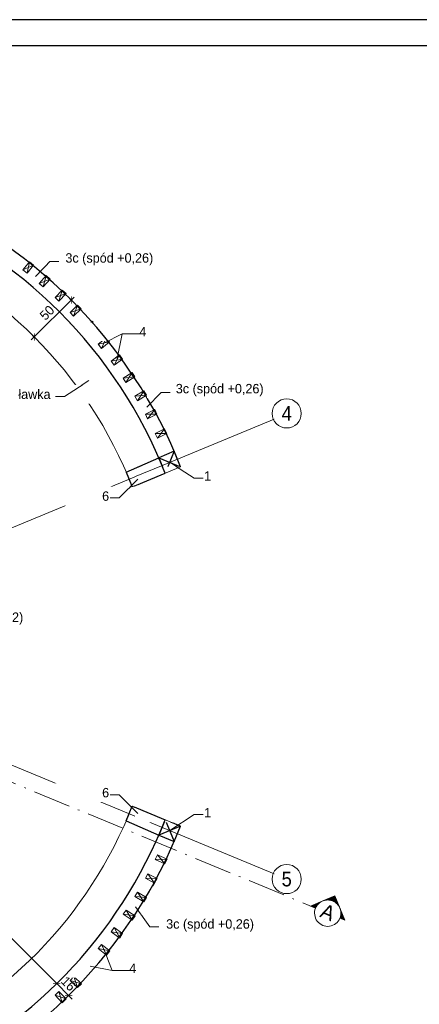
# Model space of a CAD drawing. Header units: millimetres. Extents: x 219841 to 236232, y -126388 to -112129.
# Tile 7 of 30: x 225468 to 225850, y -113070 to -112129. Entities that reach past the tile are written whole.
import ezdxf
from ezdxf.enums import TextEntityAlignment as Align
from ezdxf.lldxf.tags import DXFTag

# ---------------------------------------------------------------- set-up
doc = ezdxf.new("R2010")
doc.units = ezdxf.units.MM
doc.linetypes.add('ACAD_ISO10W100', pattern=[18.5, 12, -3, 0.5, -3])
for name, color, linetype, lineweight in [('A oś', 8, 'DASHDOT', 20), ('A-COLS', 4, 'Continuous', 9), ('A-WIDOKOWA', 7, 'Continuous', 25), ('K_DREW_PRZEK', 4, 'Continuous', 30), ('K_WYMIARY', 8, 'Continuous', 5), ('Opis', 41, 'Continuous', 9), ('przekrojowa', 45, 'Continuous', 35), ('punktowa cienka', 12, 'ACAD_ISO10W100', 9), ('widokowa', 151, 'Continuous', 18), ('Wymiarowanie', 2, 'Continuous', 9)]:
    doc.layers.add(name, color=color, linetype=linetype, lineweight=lineweight)
doc.styles.add('AK_Arial', font='arial.ttf', dxfattribs={"width": 0.7})
doc.styles.add('Arial', font='GOTHIC.TTF')
doc.styles.add('ROMANS', font='GOTHIC.TTF')
doc.styles.get("Standard").update_dxf_attribs({"font": 'GOTHIC.TTF'})
tags = doc.linetypes.add('DASHDOT', pattern=[25.4, 12.7, -6.35, 0, -6.35]).pattern_tags.tags
tags[10:11] = [DXFTag(74, 4), DXFTag(75, 0), DXFTag(340, '0'), DXFTag(46, 1.0), DXFTag(50, 0.0), DXFTag(44, 0.0), DXFTag(45, 0.0)]
tags[8:9] = [DXFTag(74, 4), DXFTag(75, 0), DXFTag(340, '0'), DXFTag(46, 1.0), DXFTag(50, 0.0), DXFTag(44, 0.0), DXFTag(45, 0.0)]
tags[6:7] = [DXFTag(74, 4), DXFTag(75, 0), DXFTag(340, '0'), DXFTag(46, 1.0), DXFTag(50, 0.0), DXFTag(44, 0.0), DXFTag(45, 0.0)]
tags[4:5] = [DXFTag(74, 4), DXFTag(75, 0), DXFTag(340, '0'), DXFTag(46, 1.0), DXFTag(50, 0.0), DXFTag(44, 0.0), DXFTag(45, 0.0)]
tags = doc.linetypes.add('HIDDEN2', pattern=[4.762499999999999, 3.175, -1.5875]).pattern_tags.tags
tags[6:7] = [DXFTag(74, 4), DXFTag(75, 0), DXFTag(340, '0'), DXFTag(46, 1.0), DXFTag(50, 0.0), DXFTag(44, 0.0), DXFTag(45, 0.0)]
tags[4:5] = [DXFTag(74, 4), DXFTag(75, 0), DXFTag(340, '0'), DXFTag(46, 1.0), DXFTag(50, 0.0), DXFTag(44, 0.0), DXFTag(45, 0.0)]
doc.dimstyles.new('Radek 50 dokładny', dxfattribs={"dimtxt": 9, "dimasz": 5, "dimexe": 5, "dimexo": 5, "dimgap": 3, "dimtad": 1, "dimdec": 1, "dimrnd": 0.5, "dimlunit": 6, "dimtxsty": 'ROMANS', "dimblk": 'ARCHTICK', "dimcen": 5, "dimdle": 4, "dimclrd": 256, "dimclrt": 2, "dimadec": 0, "dimazin": 0, "dimtfac": 1, "dimtdec": 1, "dimtix": 1, "dimtmove": 1, "dimatfit": 0, "dimldrblk": 'DOTSMALL', "dimfxl": 10, "dimfxlon": 1, "dimarcsym": 0})

# ---------------------------------------------------------------- blocks, each defined once
blk = doc.blocks.new('$OS')
at = {"linetype": 'ByBlock'}
blk.add_circle((0, 5.820766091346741e-11), 75.00000000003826, dxfattribs=at)
at = {"linetype": 'ByBlock', "style": 'Arial', "width": 0.6200000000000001}
blk.add_attdef('NR', text='', height=75.00000000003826, dxfattribs=at).set_placement((0, 5.820766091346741e-11), align=Align.MIDDLE_CENTER)
blk = doc.blocks.new('_ArchTick')
at = {"layer": 'Wymiarowanie', "color": 0, "const_width": 0.15}
blk.add_lwpolyline([(-0.5, -0.5), (0.5, 0.5)], dxfattribs=at)
blk = doc.blocks.new('*D112')
at = {"layer": 'Defpoints', "color": 0}
for p in [(224718.8797977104, -112727.6078979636), (225654.8797977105, -112727.6078979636), (225654.8797977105, -113229.830495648)]:
    blk.add_point(p, dxfattribs=at)
at = {"layer": 'K_WYMIARY', "color": 0, "lineweight": -2}
for p, q in [((224718.8797977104, -113219.830495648), (224718.8797977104, -113234.830495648)), ((225654.8797977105, -113219.830495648), (225654.8797977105, -113234.830495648))]:
    blk.add_line(p, q, dxfattribs=at)
at = {"layer": 'K_WYMIARY', "lineweight": -2}
blk.add_line((224714.8797977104, -113229.830495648), (225658.8797977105, -113229.830495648), dxfattribs=at)
at = {"layer": 'K_WYMIARY', "lineweight": -2, "xscale": 5, "yscale": 5, "zscale": 5, "rotation": 180}
blk.add_blockref('_ArchTick', (224718.8797977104, -113229.830495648), dxfattribs=at)
at = {"layer": 'K_WYMIARY', "lineweight": -2, "xscale": 5, "yscale": 5, "zscale": 5}
blk.add_blockref('_ArchTick', (225654.8797977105, -113229.830495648), dxfattribs=at)
at = {"layer": 'K_WYMIARY', "color": 2, "insert": (225186.8797977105, -113222.1041190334), "char_height": 9, "attachment_point": 5, "style": 'ROMANS'}
blk.add_mtext('936', dxfattribs=at)
blk = doc.blocks.new('_DotSmall')
at = {"color": 0, "linetype": 'ByBlock', "const_width": 12.7}
blk.add_lwpolyline([(-1.5875, 0, 1), (1.5875, 0, 1)], format="xyb", close=True, dxfattribs=at)
blk = doc.blocks.new('zw$D3F2')
at = {"layer": 'widokowa'}
for points in [[(242.4682936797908, 401.347884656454), (237.143619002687, 392.7717133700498)], [(237.143619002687, 392.7717133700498), (246.6512523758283, 398.6722654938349)], [(241.536826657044, 390.1226572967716), (242.4682936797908, 401.347884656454)], [(241.536826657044, 390.1226572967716), (246.6512523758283, 398.6722654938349)], [(246.6512523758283, 398.6722654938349), (242.4682936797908, 401.347884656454)], [(237.143619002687, 392.7717133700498), (241.536826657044, 390.1226572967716)], [(259.884006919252, 390.3045950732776), (254.3225197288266, 381.9121145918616)], [(254.3225197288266, 381.9121145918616), (264.0935287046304, 387.4187270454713)], [(259.7268797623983, 389.8575286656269), (258.332560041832, 390.7494033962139)], [(258.5054734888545, 379.2364947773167), (259.884006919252, 390.3045950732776)], [(258.5054734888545, 379.2364947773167), (264.0935287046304, 387.4187270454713)], [(264.0935287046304, 387.4187270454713), (259.884006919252, 390.3045950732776)], [(254.3225197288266, 381.9121145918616), (258.5054734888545, 379.2364947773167)], [(276.775221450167, 378.3406152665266), (270.9503536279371, 370.3420738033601)], [(274.9496265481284, 367.4296426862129), (276.775221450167, 378.3406152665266)], [(280.9847432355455, 375.4547472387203), (276.775221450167, 378.3406152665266)], [(270.9503536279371, 370.3420738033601), (280.9847432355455, 375.4547472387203)], [(270.9503536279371, 370.3420738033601), (274.9496265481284, 367.4296426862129)], [(274.9496265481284, 367.4296426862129), (280.9847432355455, 375.4547472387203)], [(293.2990593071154, 365.9030108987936), (287.0271306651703, 358.0615921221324)], [(287.0271306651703, 358.0615921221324), (297.1146420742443, 362.7537622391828)], [(287.0271306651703, 358.0615921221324), (290.8427134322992, 354.9123435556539)], [(290.8427134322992, 354.9123435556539), (293.2990593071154, 365.9030108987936)], [(290.8427134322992, 354.9123435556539), (297.1146420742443, 362.7537622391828)], [(297.1146420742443, 362.7537622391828), (293.2990593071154, 365.9030108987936)], [(309.0881502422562, 352.5181481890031), (302.5528416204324, 345.0706634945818)], [(302.5528416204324, 345.0706634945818), (312.9302960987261, 349.1586506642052)], [(306.1847386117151, 341.6846029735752), (309.0881502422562, 352.5181481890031)], [(306.1847386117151, 341.6846029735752), (312.9302960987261, 349.1586506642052)], [(312.9302960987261, 349.1586506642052), (309.0881502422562, 352.5181481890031)], [(302.5528416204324, 345.0706634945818), (306.1847386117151, 341.6846029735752)], [(324.32617937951, 338.4228440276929), (317.5274951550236, 331.3692990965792)], [(317.5274951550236, 331.3692990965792), (327.9580762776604, 335.0367835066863)], [(317.5274951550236, 331.3692990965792), (320.9757013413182, 327.7464258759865)], [(320.9757013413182, 327.7464258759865), (324.32617937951, 338.4228440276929)], [(320.9757013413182, 327.7464258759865), (327.9580762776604, 335.0367835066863)], [(327.9580762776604, 335.0367835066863), (324.32617937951, 338.4228440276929)], [(338.9865836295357, 323.8273473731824), (331.7408329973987, 316.9309295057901)], [(331.7408329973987, 316.9309295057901), (342.4347898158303, 320.2044742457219)], [(335.1890441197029, 313.3080569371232), (338.9865836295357, 323.8273473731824)], [(335.1890441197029, 313.3080569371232), (342.4347898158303, 320.2044742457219)], [(342.4347898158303, 320.2044742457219), (338.9865836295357, 323.8273473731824)], [(331.7408329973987, 316.9309295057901), (335.1890441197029, 313.3080569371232)], [(353.0693624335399, 308.7316631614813), (345.349982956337, 302.2026162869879)], [(345.349982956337, 302.2026162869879), (356.123629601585, 304.8454094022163)], [(345.349982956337, 302.2026162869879), (348.4042544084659, 298.3163681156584)], [(348.4042544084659, 298.3163681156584), (353.0693624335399, 308.7316631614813)], [(348.4042544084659, 298.3163681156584), (356.123629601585, 304.8454094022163)], [(356.123629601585, 304.8454094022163), (353.0693624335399, 308.7316631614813)], [(366.2071397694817, 292.6621618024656), (358.4346335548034, 286.5536176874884)], [(361.5154686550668, 282.4571157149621), (366.2071397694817, 292.6621618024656)], [(369.4716607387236, 288.8024717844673), (366.2071397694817, 292.6621618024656)], [(358.4346335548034, 286.5536176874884), (369.4716607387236, 288.8024717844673)], [(358.4346335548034, 286.5536176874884), (361.5154686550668, 282.4571157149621)], [(361.5154686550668, 282.4571157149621), (369.4716607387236, 288.8024717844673)], [(378.950978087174, 276.3292799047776), (370.7048479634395, 270.5881074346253)], [(373.3651853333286, 266.4384792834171), (378.950978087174, 276.3292799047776)], [(381.611315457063, 272.1796518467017), (378.950978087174, 276.3292799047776)], [(370.7048479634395, 270.5881074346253), (381.611315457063, 272.1796518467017)], [(370.7048479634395, 270.5881074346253), (373.3651853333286, 266.4384792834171)], [(373.3651853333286, 266.4384792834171), (381.611315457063, 272.1796518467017)], [(390.5130079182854, 259.2062674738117), (382.2668771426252, 253.465099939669)], [(382.2668771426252, 253.465099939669), (393.3835941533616, 255.0832024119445)], [(385.1109003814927, 249.5522837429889), (390.5130079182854, 259.2062674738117)], [(385.1109003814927, 249.5522837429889), (393.3835941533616, 255.0832024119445)], [(393.3835941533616, 255.0832024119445), (390.5130079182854, 259.2062674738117)], [(382.2668771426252, 253.465099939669), (385.1109003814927, 249.5522837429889)], [(435.0498487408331, -145.7187112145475), (433.5051687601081, -150.3996055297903)], [(433.5051687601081, -150.3996055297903), (444.6218851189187, -148.7814981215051)], [(433.5051687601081, -150.3996055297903), (443.0772101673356, -153.4623918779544)], [(435.0498487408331, -145.7187112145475), (443.0772101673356, -153.4623918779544)], [(444.6218851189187, -148.7814981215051), (435.0498487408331, -145.7187112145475)], [(443.0772101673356, -153.4623918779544), (444.6218851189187, -148.7814981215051)], [(428.266950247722, -164.7322261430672), (426.4854632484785, -169.2294341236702)], [(426.4854632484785, -169.2294341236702), (437.6818644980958, -168.242078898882)], [(426.4854632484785, -169.2294341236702), (435.7166867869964, -172.9760994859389)], [(428.266950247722, -164.7322261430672), (435.7166867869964, -172.9760994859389)], [(437.6818644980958, -168.242078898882), (428.266950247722, -164.7322261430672)], [(435.7166867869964, -172.9760994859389), (437.6818644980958, -168.242078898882)], [(434.3268820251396, -175.5013627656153), (435.4798748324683, -172.7924136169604)], [(420.5899294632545, -183.4314906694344), (418.5981886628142, -187.9552623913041)], [(418.5981886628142, -187.9552623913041), (429.8477166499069, -187.3884098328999)], [(418.5981886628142, -187.9552623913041), (427.6457269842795, -191.9387445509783)], [(420.5899294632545, -183.4314906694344), (427.6457269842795, -191.9387445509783)], [(429.8477166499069, -187.3884098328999), (420.5899294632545, -183.4314906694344)], [(427.6457269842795, -191.9387445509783), (429.8477166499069, -187.3884098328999)], [(412.018777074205, -201.8165109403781), (409.7902243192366, -206.1565967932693)], [(409.7902243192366, -206.1565967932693), (421.1194421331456, -206.2204959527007)], [(409.7902243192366, -206.1565967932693), (418.9174524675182, -210.7708306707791)], [(412.018777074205, -201.8165109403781), (418.9174524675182, -210.7708306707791)], [(421.1194421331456, -206.2204959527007), (412.018777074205, -201.8165109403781)], [(418.9174524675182, -210.7708306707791), (421.1194421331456, -206.2204959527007)], [(402.7637469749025, -219.8607233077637), (400.3249397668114, -224.2273678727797)], [(400.3249397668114, -224.2273678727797), (411.4704772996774, -224.5280832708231)], [(400.3249397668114, -224.2273678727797), (409.2684820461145, -229.0784136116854)], [(402.7637469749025, -219.8607233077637), (409.2684820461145, -229.0784136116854)], [(411.4704772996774, -224.5280832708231), (402.7637469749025, -219.8607233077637)], [(409.2684820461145, -229.0784136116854), (411.4704772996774, -224.5280832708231)], [(392.7982747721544, -237.3538688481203), (390.1226556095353, -241.5368276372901)], [(390.1226556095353, -241.5368276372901), (401.3478774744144, -242.4682902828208)], [(390.1226556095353, -241.5368276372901), (398.6988219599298, -246.8615028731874)], [(392.7982747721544, -237.3538688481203), (398.6988219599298, -246.8615028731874)], [(401.3478774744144, -242.4682902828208), (392.7982747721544, -237.3538688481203)], [(398.6988219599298, -246.8615028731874), (401.3478774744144, -242.4682902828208)], [(381.9386754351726, -254.532764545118), (379.0262443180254, -258.5320374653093)], [(379.0262443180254, -258.5320374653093), (390.1209026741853, -260.1208204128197)], [(379.0262443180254, -258.5320374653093), (387.4187198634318, -264.0935253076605)], [(381.9386754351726, -254.532764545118), (387.4187198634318, -264.0935253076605)], [(390.1209026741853, -260.1208204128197), (381.9386754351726, -254.532764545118)], [(387.4187198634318, -264.0935253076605), (390.1209026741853, -260.1208204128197)], [(370.3420721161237, -270.9503546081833), (367.2459502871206, -275.1864400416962)], [(370.3420721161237, -270.9503546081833), (375.2444910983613, -281.0113029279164)], [(378.3671760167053, -276.9854662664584), (370.3420721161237, -270.9503546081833)], [(367.2459502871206, -275.1864400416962), (378.3671760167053, -276.9854662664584)], [(367.2459502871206, -275.1864400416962), (375.2444910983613, -281.0113029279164)], [(375.2444910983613, -281.0113029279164), (378.3671760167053, -276.9854662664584)], [(357.8513360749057, -287.0536903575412), (354.7286511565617, -291.0795270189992)], [(354.7286511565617, -291.0795270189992), (365.6927547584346, -293.3256189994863)], [(354.7286511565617, -291.0795270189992), (362.5700698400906, -297.3514555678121)], [(357.8513360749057, -287.0536903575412), (362.5700698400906, -297.3514555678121)], [(365.6927547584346, -293.3256189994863), (357.8513360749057, -287.0536903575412)], [(362.5700698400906, -297.3514555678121), (365.6927547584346, -293.3256189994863)]]:
    blk.add_lwpolyline(points, dxfattribs=at)
blk = doc.blocks.new('*D116')
at = {"layer": 'Defpoints', "color": 0}
for p in [(225517.7354033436, -112396.5148651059), (225517.8541169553, -112396.6335787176), (225482.4987778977, -112431.9889177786)]:
    blk.add_point(p, dxfattribs=at)
at = {"layer": 'K_WYMIARY', "lineweight": -2}
blk.add_line((225479.5516371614, -112434.6986312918), (225520.5638304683, -112393.686437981), dxfattribs=at)
at = {"layer": 'K_WYMIARY', "color": 0, "lineweight": -2}
for p, q in [((225517.7354033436, -112396.5148651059), (225514.1998694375, -112392.9793312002)), ((225482.380064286, -112431.8702041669), (225478.8445303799, -112428.3346702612))]:
    blk.add_line(p, q, dxfattribs=at)
at = {"layer": 'K_WYMIARY', "lineweight": -2, "xscale": 5, "yscale": 5, "zscale": 5}
for p, rotation in [((225517.7354033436, -112396.5148651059), 45.00000000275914), ((225482.380064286, -112431.8702041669), 225.0000000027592)]:
    blk.add_blockref('_ArchTick', p, dxfattribs=dict(at, rotation=rotation))
at = {"layer": 'K_WYMIARY', "color": 2, "insert": (225494.5943605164, -112408.7291613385), "char_height": 9, "attachment_point": 5, "rotation": 45.000000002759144, "style": 'ROMANS'}
blk.add_mtext('50', dxfattribs=at)
blk = doc.blocks.new('*D117')
at = {"layer": 'Defpoints', "color": 0}
for p in [(225404.2439872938, -112202.8443234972), (225711.6433721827, -112510.2437083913), (224662.1162232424, -112944.9720875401), (225011.7754471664, -112986.3944810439), (224969.5156081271, -113252.37147243)]:
    blk.add_point(p, dxfattribs=at)
at = {"layer": 'K_WYMIARY', "lineweight": -2}
blk.add_arc((225186.879797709, -112727.6078979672), 312.4612442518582, 202.499999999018, 247.4999999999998, dxfattribs=at)
at = {"layer": 'K_WYMIARY', "lineweight": -2, "xscale": 5, "yscale": 5, "zscale": 5}
for p, rotation in [((224898.2032494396, -112847.1816393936), 112.4999999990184), ((225067.3060562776, -113016.2844462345), 337.4999999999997)]:
    blk.add_blockref('_ArchTick', p, dxfattribs=dict(at, rotation=rotation))
at = {"layer": 'K_WYMIARY', "color": 2, "insert": (224971.3997063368, -112943.0879893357), "char_height": 9, "attachment_point": 5, "rotation": 314.99999999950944, "style": 'ROMANS'}
blk.add_mtext('45%%d', dxfattribs=at)
blk = doc.blocks.new('Przekrój - Etykieta Przekroju_M - Wypełniona-1049-1 Rzut parteru')
at = {"layer": 'punktowa cienka', "ltscale": 3}
h = blk.add_hatch(color=256, dxfattribs=at)
edge = h.paths.add_edge_path(flags=0)
edge.add_line((-79.77834505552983, 8.485281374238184), (-84.02098574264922, 4.242640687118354))
edge.add_arc((-79.77834505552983, 0), 6.000000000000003, 90, 134.9999999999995, ccw=False)
edge.add_line((-79.77834505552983, 6), (-79.77834505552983, 8.485281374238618))
h = blk.add_hatch(color=256, dxfattribs=at)
edge = h.paths.add_edge_path(flags=0)
edge.add_line((-79.77834505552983, 8.485281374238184), (-79.77834505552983, 5.999999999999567))
edge.add_arc((-79.77834505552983, 0), 6.000000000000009, 45.000000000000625, 90.00000000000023, ccw=False)
edge.add_line((-75.53570436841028, 4.242640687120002), (-79.77834505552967, 8.485281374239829))
h = blk.add_hatch(color=256, dxfattribs=at)
edge = h.paths.add_edge_path(flags=0)
edge.add_line((-88.26362642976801, 0), (-85.7783450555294, 3.996637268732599e-16))
edge.add_arc((-79.77834505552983, 0), 5.999999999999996, 135, 179.9999999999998, ccw=False)
edge.add_line((-84.02098574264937, 4.242640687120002), (-88.26362642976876, 1.714184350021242e-13))
h = blk.add_hatch(color=256, dxfattribs=at)
edge = h.paths.add_edge_path(flags=0)
edge.add_line((-71.29306368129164, 0), (-75.53570436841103, 4.242640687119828))
edge.add_arc((-79.77834505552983, 0), 6.000000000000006, 0, 45.000000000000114, ccw=False)
edge.add_line((-73.77834505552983, 0), (-71.29306368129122, 3.996637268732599e-16))
for p, q in [((-79.77834505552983, 8.485281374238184), (-88.26362642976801, 0)), ((-79.77834505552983, 8.485281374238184), (-84.02098574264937, 4.242640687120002)), ((-79.77834505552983, 8.485281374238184), (-71.29306368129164, 0)), ((-79.77834505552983, 6), (-79.77834505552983, 8.485281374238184)), ((-79.77834505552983, 8.485281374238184), (-79.77834505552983, 6)), ((-75.53570436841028, 4.242640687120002), (-79.77834505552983, 8.485281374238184)), ((-84.02098574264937, 4.242640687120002), (-88.26362642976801, 0)), ((-85.77834505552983, 0), (-88.26362642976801, 0)), ((-88.26362642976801, 0), (-85.77834505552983, 0)), ((-71.29306368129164, 0), (-75.53570436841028, 4.242640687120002)), ((-73.77834505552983, 0), (-71.29306368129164, 0)), ((-73.77834505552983, 0), (-71.29306368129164, 0))]:
    blk.add_line(p, q, dxfattribs=at)
for radius, start, end in [(6.000000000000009, 0, 180), (6.000000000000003, 90, 134.9999999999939), (6.000000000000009, 45.00000000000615, 90), (5.999999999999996, 134.9999999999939, 180), (6.000000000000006, 0, 45.00000000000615)]:
    blk.add_arc((-79.77834505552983, 0), radius, start, end, dxfattribs=at)
at = {"layer": 'punktowa cienka', "linetype": 'Continuous', "ltscale": 3}
blk.add_arc((-79.77834505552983, 0), 6.000000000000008, 180, 0, dxfattribs=at)
blk = doc.blocks.new('*D123')
at = {"layer": 'Defpoints', "color": 0}
for p in [(225319.1087657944, -112859.8368660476), (225512.148923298, -113041.5633023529), (225503.88640012, -113049.8258255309)]:
    blk.add_point(p, dxfattribs=at)
at = {"layer": 'K_WYMIARY', "lineweight": -2}
blk.add_line((225313.6746760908, -112859.6141015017), (225506.7148272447, -113052.6542526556), dxfattribs=at)
at = {"layer": 'K_WYMIARY', "color": 0, "lineweight": -2}
for p, q in [((225316.5031032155, -112862.4425286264), (225312.9675693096, -112865.9780625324)), ((225508.613389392, -113045.0988362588), (225500.3508662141, -113053.3613594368))]:
    blk.add_line(p, q, dxfattribs=at)
at = {"layer": 'K_WYMIARY', "lineweight": -2, "xscale": 5, "yscale": 5, "zscale": 5}
for p, rotation in [((225316.5031032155, -112862.4425286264), 135.0000000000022), ((225503.88640012, -113049.8258255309), 315.0000000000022)]:
    blk.add_blockref('_ArchTick', p, dxfattribs=dict(at, rotation=rotation))
at = {"layer": 'K_WYMIARY', "color": 2, "insert": (225415.6581249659, -112950.6708037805), "char_height": 9, "attachment_point": 5, "rotation": 315.0000000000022, "style": 'ROMANS'}
blk.add_mtext('265', dxfattribs=at)
blk = doc.blocks.new('*D124')
at = {"layer": 'Defpoints', "color": 0}
for p in [(225512.148923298, -113041.5633023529), (225523.2957726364, -113053.0495852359), (225515.2029662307, -113061.1423916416)]:
    blk.add_point(p, dxfattribs=at)
at = {"layer": 'K_WYMIARY', "color": 0, "lineweight": -2}
for p, q in [((225508.613389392, -113045.0988362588), (225500.3508662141, -113053.3613594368)), ((225519.7602387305, -113056.5851191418), (225511.6674323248, -113064.6779255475))]:
    blk.add_line(p, q, dxfattribs=at)
at = {"layer": 'K_WYMIARY', "lineweight": -2}
for p, q in [((225503.88640012, -113049.8258255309), (225500.3508662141, -113046.2902916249)), ((225503.88640012, -113049.8258255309), (225515.2029662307, -113061.1423916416)), ((225515.2029662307, -113061.1423916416), (225518.7385001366, -113064.6779255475))]:
    blk.add_line(p, q, dxfattribs=at)
at = {"layer": 'K_WYMIARY', "lineweight": -2, "xscale": 5, "yscale": 5, "zscale": 5}
for p, rotation in [((225503.88640012, -113049.8258255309), 315.0000000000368), ((225515.2029662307, -113061.1423916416), 135.0000000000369)]:
    blk.add_blockref('_ArchTick', p, dxfattribs=dict(at, rotation=rotation))
at = {"layer": 'K_WYMIARY', "color": 2, "insert": (225515.0080564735, -113050.0207352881), "char_height": 9, "attachment_point": 5, "rotation": 315.00000000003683, "style": 'ROMANS'}
blk.add_mtext('16', dxfattribs=at)

msp = doc.modelspace()

# ---------------------------------------------------------------- linework, layer by layer
at = {"layer": 'A oś', "ltscale": 2}
for p, q in [((224662.116223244, -112944.972087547), (225711.6433721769, -112510.2437083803)), ((224662.116223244, -112510.2437083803), (225711.6433721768, -112944.972087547))]:
    msp.add_line(p, q, dxfattribs=at)
at = {"layer": 'A-WIDOKOWA'}
msp.add_lwpolyline([(224287.4795358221, -113588.6022191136), (226337.4795358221, -113588.6022191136), (226337.4795358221, -112153.6022191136), (224287.4795358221, -112153.6022191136)], close=True, dxfattribs=at)
at = {"layer": 'Defpoints'}
msp.add_lwpolyline([(224262.4795358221, -113613.6022191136), (226362.4795358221, -113613.6022191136), (226362.4795358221, -112128.6022191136), (224262.4795358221, -112128.6022191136)], close=True, dxfattribs=at)
at = {"layer": 'K_DREW_PRZEK'}
for p, q in [((225601.4118789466, -112547.2439502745), (225622.3168863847, -112555.9030878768)), ((225616.1939514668, -112541.1210153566), (225607.5348138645, -112562.0260227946)), ((225607.5348138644, -112893.1897731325), (225616.1939514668, -112914.0947805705)), ((225622.3168863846, -112899.3127080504), (225601.4118789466, -112907.9718456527))]:
    msp.add_line(p, q, dxfattribs=at)
for points in [[(225622.3168863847, -112555.9030878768), (225616.1939514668, -112541.1210153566), (225601.4118789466, -112547.2439502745), (225607.5348138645, -112562.0260227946)], [(225616.1939514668, -112914.0947805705), (225622.3168863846, -112899.3127080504), (225607.5348138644, -112893.1897731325), (225601.4118789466, -112907.9718456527)]]:
    msp.add_lwpolyline(points, close=True, dxfattribs=at)

# ---------------------------------------------------------------- block references
at = {"layer": 'A oś', "ltscale": 2}
ref = msp.add_blockref('$OS', (225723.7216957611, -112504.9142611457), dxfattribs=dict(at, xscale=0.1856868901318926, yscale=0.1856868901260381, zscale=0.185686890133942, rotation=359.9939558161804))
ref.add_attrib('NR', '4', dxfattribs={"layer": '0', "color": 1, "linetype": 'ByBlock', "ltscale": 2, "height": 13.92651676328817, "style": 'AK_Arial', "width": 0.9}).set_placement((225723.7216957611, -112504.9142611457), align=Align.MIDDLE_CENTER)
ref = msp.add_blockref('$OS', (225723.721695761, -112949.9750929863), dxfattribs=dict(at, xscale=0.1856868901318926, yscale=0.1856868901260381, zscale=0.185686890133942, rotation=359.9939558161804))
ref.add_attrib('NR', '5', dxfattribs={"layer": '0', "color": 1, "linetype": 'ByBlock', "ltscale": 2, "height": 13.92651676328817, "style": 'AK_Arial', "width": 0.9}).set_placement((225723.721695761, -112949.9750929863), align=Align.MIDDLE_CENTER)
at = {"layer": 'punktowa cienka', "ltscale": 3, "xscale": -2.099999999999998, "yscale": 2.099999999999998, "zscale": 2.099999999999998, "rotation": 337.4999999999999}
msp.add_blockref('Przekrój - Etykieta Przekroju_M - Wypełniona-1049-1 Rzut parteru', (225608.1517089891, -112918.4243470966), dxfattribs=at)

# ---------------------------------------------------------------- texts
at = {"layer": 'punktowa cienka', "ltscale": 3, "insert": (225763.0723429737, -112981.603488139), "char_height": 13.99999999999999, "width": 17.10657053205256, "attachment_point": 5, "rotation": 337.5, "style": 'Arial'}
msp.add_mtext('A', dxfattribs=at)

# ---------------------------------------------------------------- dimensions: what is measured, and where the dimension line sits
at = {"layer": 'K_WYMIARY'}
dim = msp.add_aligned_dim(p1=(225482.4987778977, -112431.9889177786), p2=(225517.8541169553, -112396.6335787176), distance=0.16788639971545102, dimstyle='Radek 50 dokładny', dxfattribs=at)
dim.commit()
dim.dimension.update_dxf_attribs({"geometry": '*D116', "text_midpoint": (225494.5943605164, -112408.7291613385)})

# ---------------------------------------------------------------- next in the draw order: texts
at = {"layer": 'Opis', "char_height": 9, "width": 130.1047950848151, "attachment_point": 5, "bg_fill": 2}
for s, insert in [('\\pxb0.555556,qc,t0;3c (spód +0,26)', (225554.1399361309, -112357.6717821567)), ('\\pxb0.555556,qc,t0;1', (225648.1108082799, -112564.7549996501)), ('\\pxb0.555556,qc,t0;5{\\fCentury Gothic|b0|i0|c238|p34; (spód +0,02)', (225432.8612862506, -112701.0204430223)), ('\\pxb0.555556,qc,t0;1', (225648.1108082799, -112886.5812691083))]:
    msp.add_mtext(s, dxfattribs=dict(at, insert=insert))

# ---------------------------------------------------------------- next in the draw order: linework, layer by layer
at = {"layer": 'A oś', "ltscale": 2}
msp.add_line((224662.1162232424, -112944.9720875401), (225711.6433721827, -112510.2437083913), dxfattribs=at)
at = {"layer": 'K_DREW_PRZEK', "linetype": 'HIDDEN2', "ltscale": 2}
for p, q in [((225570.2842343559, -112560.9279625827), (225601.4673601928, -112547.371516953)), ((225576.1276783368, -112575.0352842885), (225607.5348138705, -112562.0260227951)), ((225576.1276783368, -112880.1805116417), (225607.5348138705, -112893.1897731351)), ((225570.2842343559, -112894.2878333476), (225601.4673601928, -112907.8442789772))]:
    msp.add_line(p, q, dxfattribs=at)
at = {"layer": 'Opis'}
for points in [[(225483.6214742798, -112374.009182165), (225497.3160406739, -112359.8445872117), (225505.917050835, -112359.8445872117)], [(225611.8643826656, -112551.5735190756), (225635.1130847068, -112566.9278047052), (225643.7140948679, -112566.9278047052)], [(225611.8643826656, -112903.6422768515), (225635.1130847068, -112888.2879912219), (225643.7140948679, -112888.2879912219)]]:
    msp.add_lwpolyline(points, dxfattribs=at)
at = {"layer": 'widokowa'}
for points in [[(225576.1153538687, -112575.040389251), (225622.316886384, -112555.9030878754)], [(225622.3168863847, -112899.3127080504), (225576.1153538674, -112880.1754066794)]]:
    msp.add_lwpolyline(points, dxfattribs=at)
for radius, start, end in [(468.0683710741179, 21.52068034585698, 68.4793196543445), (418.0683710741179, 21.40354246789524, 68.59645753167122), (418.0683710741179, 246.4035424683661, 338.5964575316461), (468.0683710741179, 246.5206803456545, 338.4793196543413)]:
    msp.add_arc((225186.8797977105, -112727.6078979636), radius, start, end, dxfattribs=at)

# ---------------------------------------------------------------- next in the draw order: block references
at = {"layer": 'przekrojowa', "rotation": 352.7797670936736}
msp.add_blockref('zw$D3F2', (225186.879797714, -112727.6078979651), dxfattribs=at)

# ---------------------------------------------------------------- next in the draw order: dimensions: what is measured, and where the dimension line sits
at = {"layer": 'K_WYMIARY'}
dim = msp.add_linear_dim(base=(225654.8797977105, -113229.830495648), p1=(224718.8797977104, -112727.6078979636), p2=(225654.8797977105, -112727.6078979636), dimstyle='Radek 50 dokładny', dxfattribs=at)
dim.commit()
dim.dimension.update_dxf_attribs({"geometry": '*D112', "text_midpoint": (225186.8797977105, -113222.1041190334)})

# ---------------------------------------------------------------- next in the draw order: texts
at = {"layer": 'Opis', "char_height": 9, "width": 130.1047950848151, "attachment_point": 5, "bg_fill": 2}
for s, insert in [('\\pxb0.555556,qc,t0;4', (225586.1578974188, -112426.722422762)), ('\\pxb0.555556,qc,t0;ławka', (225482.5553596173, -112486.6759108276)), ('\\pxb0.555556,qc,t0;4', (225576.5159876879, -113035.2248045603))]:
    msp.add_mtext(s, dxfattribs=dict(at, insert=insert))

# ---------------------------------------------------------------- next in the draw order: linework, layer by layer
at = {"layer": 'K_DREW_PRZEK'}
for radius, start, end in [(468.0707909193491, 21.52068540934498, 68.47931459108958), (452.0707909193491, 21.48602127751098, 68.51397872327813), (452.0707909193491, 293.5139809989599, 338.513978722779), (468.0707909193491, 246.5206854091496, 338.4793145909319)]:
    msp.add_arc((225186.879797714, -112727.6078979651), radius, start, end, dxfattribs=at)
at = {"layer": 'Opis'}
for points in [[(225548.8355055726, -112437.7164201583), (225566.5151096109, -112428.8952278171), (225583.6219733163, -112428.8952278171)], [(225561.3333577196, -112453.9327169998), (225566.5151096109, -112428.8952278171)], [(225534.3918163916, -112473.4944302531), (225511.1431143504, -112488.8487158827), (225502.5421041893, -112488.8487158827)], [(225549.0612518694, -113017.5348531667), (225556.87319988, -113037.3976096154)], [(225535.9304121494, -113033.2454323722), (225556.87319988, -113037.3976096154), (225573.9800635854, -113037.3976096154)]]:
    msp.add_lwpolyline(points, dxfattribs=at)

# ---------------------------------------------------------------- next in the draw order: dimensions: what is measured, and where the dimension line sits
at = {"layer": 'K_WYMIARY'}
dim = msp.add_angular_dim_2l(base=(225011.7754471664, -112986.3944810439), line1=((224662.1162232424, -112944.9720875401), (225711.6433721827, -112510.2437083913)), line2=((224969.5156081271, -113252.37147243), (225404.2439872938, -112202.8443234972)), dimstyle='Radek 50 dokładny', dxfattribs=at)
dim.commit()
dim.dimension.update_dxf_attribs({"geometry": '*D117', "text_midpoint": (224971.3997063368, -112943.0879893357)})
dim = msp.add_linear_dim(base=(225515.2029662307, -113061.1423916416), p1=(225512.148923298, -113041.5633023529), p2=(225523.2957726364, -113053.0495852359), angle=315.0000000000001, dimstyle='Radek 50 dokładny', dxfattribs=at)
dim.commit()
dim.dimension.update_dxf_attribs({"geometry": '*D124', "text_midpoint": (225515.0080564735, -113050.0207352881)})

# ---------------------------------------------------------------- next in the draw order: texts
at = {"layer": 'Opis', "width": 130.1047950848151, "attachment_point": 5, "bg_fill": 2}
for s, insert, char_height in [('\\pxb0.555556,qc,t0;{\\fCentury Gothic|b0|i0|c238|p34;3c (spód +0,26)', (225659.6524587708, -112482.5856381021), 9), ('\\pxb0.555556,qc,t0;6', (225550.6086971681, -112583.9848759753), 9), ('\\pxb0.555556,qc,t0;6', (225550.6086971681, -112867.4184140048), 9), ('\\pxb0.555556,qc,t0;{\\fCentury Gothic|b0|i0|c238|p34;3c (spód +0,26)', (225650.4443017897, -112994.2168868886), 8.999999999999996)]:
    msp.add_mtext(s, dxfattribs=dict(at, insert=insert, char_height=char_height))

# ---------------------------------------------------------------- next in the draw order: linework, layer by layer
at = {"layer": 'A-COLS', "linetype": 'HIDDEN2', "lineweight": 18, "ltscale": 3}
msp.add_line((225570.2842343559, -112894.2878333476), (225576.1276783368, -112880.1805116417), dxfattribs=at)
at = {"layer": 'K_DREW_PRZEK', "linetype": 'HIDDEN2', "ltscale": 2}
for p, q in [((225570.2842343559, -112560.9279625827), (225576.1276783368, -112575.0352842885)), ((225570.2842343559, -112894.2878333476), (225576.1276783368, -112880.1805116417))]:
    msp.add_line(p, q, dxfattribs=at)
at = {"layer": 'Opis'}
for points in [[(225590.1352824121, -112498.9230381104), (225603.8298488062, -112484.7584431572), (225612.4308589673, -112484.7584431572)], [(225581.4187489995, -112567.818442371), (225563.6064207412, -112585.6915980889), (225555.0054105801, -112585.6915980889)], [(225581.4187489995, -112887.3973535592), (225563.6064207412, -112869.5241978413), (225555.0054105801, -112869.5241978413)], [(225579.2176170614, -112976.3351240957), (225592.9121834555, -112995.6827698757), (225601.5131936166, -112995.6827698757)]]:
    msp.add_lwpolyline(points, dxfattribs=at)
at = {"layer": 'punktowa cienka', "ltscale": 3}
msp.add_line((224610.9271312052, -112505.3604022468), (225751.2925451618, -112977.7152227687), dxfattribs=at)

# ---------------------------------------------------------------- next in the draw order: dimensions: what is measured, and where the dimension line sits
at = {"layer": 'K_WYMIARY'}
dim = msp.add_linear_dim(base=(225503.88640012, -113049.8258255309), p1=(225319.1087657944, -112859.8368660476), p2=(225512.148923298, -113041.5633023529), angle=315.0000000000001, dimstyle='Radek 50 dokładny', dxfattribs=at)
dim.commit()
dim.dimension.update_dxf_attribs({"geometry": '*D123', "text_midpoint": (225415.6581249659, -112950.6708037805)})

doc.saveas('drawing.dxf')
